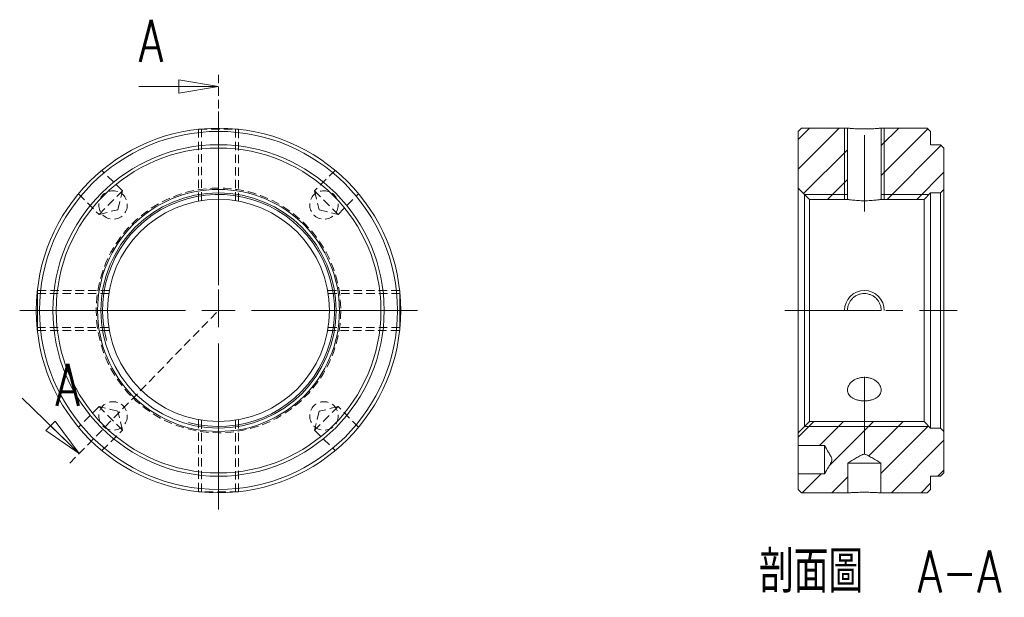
# Model space of a CAD drawing. Header units: millimetres. Extents: x 60 to 212, y 23 to 192.
# Tile 1 of 2: x 60 to 208, y 23 to 110. Entities that reach past the tile are written whole.
import ezdxf

# ---------------------------------------------------------------- set-up
doc = ezdxf.new("R2010")
doc.units = ezdxf.units.MM
doc.linetypes.add('CENTERX2', pattern=[20.32, 12.7, -2.54, 2.54, -2.54])
doc.linetypes.add('HIDDEN', pattern=[1.905, 1.27, -0.635])
doc.layers.get('0').update_dxf_attribs({"lineweight": 18})
doc.layers.add('FORMAT', color=7, linetype='Continuous', lineweight=18)
doc.styles.add('SLDTEXTSTYLE0', font='txt.shx', dxfattribs={"width": 0.75})
doc.styles.add('SLDTEXTSTYLE1', font='txt.shx', dxfattribs={"width": 0.75, "bigfont": 'bigfont.shx'})

# ---------------------------------------------------------------- blocks, each defined once
blk = doc.blocks.new('SW_CENTERMARKSYMBOL_0')
at = {"layer": 'FORMAT', "color": 0}
for p, q in [((0, 5), (0, 30)), ((0, 0), (0, 2.5)), ((-5, 0), (-30, 0)), ((0, 0), (-2.5, 0)), ((0, 0), (0, -2.5)), ((0, 0), (2.5, 0)), ((5, 0), (30, 0)), ((0, -5), (0, -30))]:
    blk.add_line(p, q, dxfattribs=at)
blk = doc.blocks.new('_CLOSED')
at = {"color": 0, "linetype": 'ByBlock', "lineweight": -2}
for p, q in [((-1, 0.166667), (0, 0)), ((-1, 0.166667), (-1, -0.166667)), ((0, 0), (-1, -0.166667)), ((0, 0), (-1, 0))]:
    blk.add_line(p, q, dxfattribs=at)
blk = doc.blocks.new('SW_NOTE_0')
at = {"layer": 'FORMAT', "color": 0, "char_height": 6.35, "attachment_point": 2}
for s, insert, width, style in [('剖面圖', (12.5, 8.19), 35.2954, 'SLDTEXTSTYLE1'), ('A-A', (34.92, 8.19), 25.4, 'SLDTEXTSTYLE0')]:
    blk.add_mtext(s, dxfattribs=dict(at, insert=insert, width=width, style=style))

msp = doc.modelspace()

# ---------------------------------------------------------------- hatches: boundary and pattern name
at = {"linetype": 'Continuous', "lineweight": 0}
h = msp.add_hatch(dxfattribs=at)
h.set_pattern_fill('ANSI31', style=0, pattern_type=0)
h.paths.add_polyline_path([(184.47, 93.43), (177.52, 93.43), (177.02, 92.93), (177.02, 84.38), (178.72, 82.68), (184.47, 82.68)], flags=0)
h = msp.add_hatch(dxfattribs=at)
h.set_pattern_fill('ANSI31', style=0, pattern_type=0)
h.paths.add_polyline_path([(198.52, 90.93), (197.02, 90.93), (197.02, 92.93), (196.52, 93.43), (189.57, 93.43), (189.57, 82.68), (196.02, 82.68), (197.02, 83.68), (198.52, 83.68), (199.02, 84.18), (199.02, 90.43)], flags=0)
h = msp.add_hatch(dxfattribs=at)
h.set_pattern_fill('ANSI31', style=0, pattern_type=0)
edge = h.paths.add_edge_path(flags=0)
edge.add_line((184.53, 42.92), (184.54, 40.67))
edge.add_line((184.54, 40.67), (184.54, 38.43))
edge.add_line((184.54, 38.43), (184.53, 42.92))
edge.add_spline(control_points=[(184.53, 42.92), (184.73, 43.04), (184.93, 43.16), (185.12, 43.27), (185.61, 43.56), (186.08, 43.86), (186.59, 44.12), (186.7, 44.17), (186.81, 44.23), (186.93, 44.25), (186.98, 44.26), (187.04, 44.26), (187.1, 44.25), (187.17, 44.24), (187.25, 44.21), (187.31, 44.18), (187.43, 44.13), (187.55, 44.07), (187.66, 44), (187.88, 43.88), (188.09, 43.76), (188.3, 43.63), (188.7, 43.4), (189.1, 43.16), (189.5, 42.92)], knot_values=[0, 0, 0, 0, 0.686521, 0.686521, 0.686521, 2.3843, 2.3843, 2.3843, 2.752581, 2.752581, 2.752581, 2.926992, 2.926992, 2.926992, 3.150722, 3.150722, 3.150722, 3.54374, 3.54374, 3.54374, 4.279299, 4.279299, 4.279299, 5.663798, 5.663798, 5.663798, 5.663798], weights=[1, 1, 1, 1, 1, 1, 1, 1, 1, 1, 1, 1, 1, 1, 1, 1, 1, 1, 1, 1, 1, 1, 1, 1, 1], degree=3, periodic=0)
edge.add_line((189.49, 38.43), (189.5, 40.67))
edge.add_line((189.5, 40.67), (189.5, 42.92))
edge.add_line((189.49, 38.43), (196.52, 38.43))
edge.add_line((196.52, 38.43), (197.02, 38.93))
edge.add_line((197.02, 38.93), (197.02, 40.93))
edge.add_line((197.02, 40.93), (198.52, 40.93))
edge.add_line((198.52, 40.93), (199.02, 41.43))
edge.add_line((199.02, 41.43), (199.02, 47.68))
edge.add_line((199.02, 47.68), (198.52, 48.18))
edge.add_line((198.52, 48.18), (197.02, 48.18))
edge.add_line((197.02, 48.18), (196.02, 49.18))
edge.add_line((196.02, 49.18), (178.72, 49.18))
edge.add_line((178.72, 49.18), (177.02, 47.48))
edge.add_line((177.02, 47.48), (177.02, 45.56))
edge.add_line((177.02, 45.56), (181.02, 45.56))
edge.add_spline(control_points=[(181.02, 45.56), (181.27, 45.12), (181.53, 44.69), (181.78, 44.25), (181.9, 44.04), (182.03, 43.84), (182.1, 43.61), (182.13, 43.54), (182.14, 43.47), (182.14, 43.4), (182.13, 43.34), (182.11, 43.27), (182.09, 43.21), (182.05, 43.1), (182, 42.99), (181.94, 42.89), (181.84, 42.71), (181.74, 42.52), (181.63, 42.34), (181.43, 41.99), (181.22, 41.64), (181.02, 41.3)], knot_values=[0, 0, 0, 0, 1.51795, 1.51795, 1.51795, 2.244883, 2.244883, 2.244883, 2.451884, 2.451884, 2.451884, 2.655641, 2.655641, 2.655641, 3.000918, 3.000918, 3.000918, 3.631907, 3.631907, 3.631907, 4.838633, 4.838633, 4.838633, 4.838633], weights=[1, 1, 1, 1, 1, 1, 1, 1, 1, 1, 1, 1, 1, 1, 1, 1, 1, 1, 1, 1, 1, 1], degree=3, periodic=0)
edge.add_line((181.02, 41.3), (177.02, 41.3))
edge.add_line((177.02, 41.3), (177.02, 38.93))
edge.add_line((177.02, 38.93), (177.52, 38.43))
edge.add_line((177.52, 38.43), (184.54, 38.43))

# ---------------------------------------------------------------- linework, layer by layer
at = {"color": 7, "linetype": 'HIDDEN', "lineweight": 0}
for p, q in [((89.57, 65.93), (89.57, 101.69)), ((86.57, 93.26), (86.57, 82.41)), ((86.57, 93.26), (86.57, 82.41)), ((86.57, 93.26), (92.57, 93.26)), ((87.02, 93.31), (87.02, 82.48)), ((92.12, 82.48), (92.12, 93.31)), ((92.57, 82.41), (92.57, 93.26)), ((92.57, 82.41), (92.57, 93.26)), ((75.08, 83.96), (71.97, 87.06)), ((107.17, 87.06), (104.07, 83.96)), ((68.44, 83.52), (71.54, 80.42)), ((71.54, 80.42), (75.08, 83.96)), ((74.37, 81.13), (75.08, 83.96)), ((104.07, 83.96), (107.6, 80.42)), ((104.07, 83.96), (104.77, 81.13)), ((107.6, 80.42), (110.7, 83.52)), ((71.54, 80.42), (74.37, 81.13)), ((104.77, 81.13), (107.6, 80.42)), ((73.02, 68.48), (62.19, 68.48)), ((73.09, 68.93), (62.24, 68.93)), ((73.09, 68.93), (62.24, 68.93)), ((116.91, 68.93), (106.05, 68.93)), ((116.91, 68.93), (106.05, 68.93)), ((116.95, 68.48), (106.13, 68.48)), ((67.13, 42.9), (89.57, 65.93)), ((72.82, 65.9), (72.82, 65.98)), ((62.19, 63.38), (73.02, 63.38)), ((62.24, 62.93), (73.09, 62.93)), ((62.24, 62.93), (73.09, 62.93)), ((106.05, 62.93), (116.91, 62.93)), ((106.05, 62.93), (116.91, 62.93)), ((106.13, 63.38), (116.95, 63.38)), ((71.54, 51.43), (68.44, 48.33)), ((75.08, 47.89), (71.54, 51.43)), ((74.37, 50.72), (71.54, 51.43)), ((75.08, 47.89), (74.37, 50.72)), ((107.6, 51.43), (104.07, 47.89)), ((104.77, 50.72), (104.07, 47.89)), ((107.6, 51.43), (104.77, 50.72)), ((110.7, 48.33), (107.6, 51.43)), ((86.57, 49.45), (86.57, 38.59)), ((86.57, 49.45), (86.57, 38.59)), ((87.02, 49.37), (87.02, 38.54)), ((92.12, 38.54), (92.12, 49.37)), ((92.57, 38.59), (92.57, 49.44)), ((92.57, 38.59), (92.57, 49.44)), ((71.97, 44.79), (75.08, 47.89)), ((104.07, 47.89), (107.17, 44.79)), ((92.57, 38.59), (86.57, 38.59))]:
    msp.add_line(p, q, dxfattribs=at)
at = {"color": 7, "linetype": 'Continuous', "lineweight": 0}
for p, q in [((77.57, 99.69), (89.57, 99.69)), ((184.02, 93.43), (184.02, 82.68)), ((184.02, 93.43), (184.02, 82.68)), ((190.02, 82.68), (190.02, 93.43)), ((190.02, 82.68), (190.02, 93.43)), ((184.47, 83.43), (177.97, 83.43)), ((196.77, 83.43), (189.57, 83.43)), ((59.93, 52.71), (68.53, 44.34)), ((177.97, 48.43), (196.77, 48.43))]:
    msp.add_line(p, q, dxfattribs=at)
at = {"color": 7, "linetype": 'Continuous', "lineweight": 15}
for p, q in [((177.52, 93.43), (177.02, 92.93)), ((177.02, 84.38), (177.02, 92.93)), ((177.52, 93.43), (184.47, 93.43)), ((184.47, 93.43), (184.47, 82.68)), ((189.57, 82.68), (189.57, 93.43)), ((189.57, 93.43), (196.52, 93.43)), ((197.02, 92.93), (196.52, 93.43)), ((197.02, 92.93), (197.02, 90.93)), ((197.02, 90.93), (198.52, 90.93)), ((199.02, 90.43), (198.52, 90.93)), ((199.02, 90.43), (199.02, 84.18)), ((177.02, 84.38), (178.72, 82.68)), ((177.02, 47.48), (177.02, 84.38)), ((196.02, 82.68), (197.02, 83.68)), ((198.52, 83.68), (197.02, 83.68)), ((197.02, 48.18), (197.02, 83.68)), ((198.52, 83.68), (199.02, 84.18)), ((198.52, 48.18), (198.52, 83.68)), ((199.02, 84.18), (199.02, 47.68)), ((178.72, 82.68), (178.72, 49.18)), ((184.47, 82.68), (178.72, 82.68)), ((196.02, 82.68), (189.57, 82.68)), ((196.02, 49.18), (196.02, 82.68)), ((189.57, 65.93), (184.47, 65.93)), ((178.72, 49.18), (177.02, 47.48)), ((178.72, 49.18), (196.02, 49.18)), ((197.02, 48.18), (196.02, 49.18)), ((197.02, 48.18), (198.52, 48.18)), ((199.02, 47.68), (198.52, 48.18)), ((199.02, 47.68), (199.02, 41.43)), ((177.02, 45.56), (177.02, 47.48)), ((181.02, 45.56), (177.02, 45.56)), ((177.02, 45.56), (177.02, 41.3)), ((181.02, 45.56), (181.02, 41.3)), ((177.02, 38.93), (177.02, 41.3)), ((177.02, 41.3), (181.02, 41.3)), ((198.52, 40.93), (197.02, 40.93)), ((197.02, 40.93), (197.02, 38.93)), ((198.52, 40.93), (199.02, 41.43)), ((177.02, 38.93), (177.52, 38.43)), ((196.52, 38.43), (197.02, 38.93)), ((184.54, 38.43), (177.52, 38.43)), ((196.52, 38.43), (189.49, 38.43))]:
    msp.add_line(p, q, dxfattribs=at)
at = {"color": 7, "linetype": 'Continuous', "lineweight": 0}
for points in [[(177.97, 83.43), (177.97, 83.39), (177.97, 83.29), (177.97, 83.12), (177.97, 82.88), (177.97, 82.57), (177.97, 82.2), (177.97, 81.76), (177.97, 81.26), (177.97, 80.7), (177.97, 80.08), (177.97, 79.41), (177.97, 78.68), (177.97, 77.91), (177.97, 77.08), (177.97, 76.21), (177.97, 75.3), (177.97, 74.36), (177.97, 73.38), (177.97, 72.37), (177.97, 71.33), (177.97, 70.28), (177.97, 69.2), (177.97, 68.12), (177.97, 67.02), (177.97, 65.93)], [(177.97, 65.93), (177.97, 64.83), (177.97, 63.73), (177.97, 62.65), (177.97, 61.57), (177.97, 60.52), (177.97, 59.48), (177.97, 58.47), (177.97, 57.49), (177.97, 56.55), (177.97, 55.64), (177.97, 54.77), (177.97, 53.95), (177.97, 53.17), (177.97, 52.44), (177.97, 51.77), (177.97, 51.15), (177.97, 50.59), (177.97, 50.09), (177.97, 49.65), (177.97, 49.28), (177.97, 48.98), (177.97, 48.74), (177.97, 48.56), (177.97, 48.46), (177.97, 48.43)]]:
    msp.add_lwpolyline(points, dxfattribs=at)
at = {"color": 7, "linetype": 'HIDDEN', "lineweight": 0}
for points in [[(62.24, 62.93), (62.24, 62.97), (62.24, 63.09), (62.24, 63.29), (62.24, 63.56), (62.24, 63.89), (62.24, 64.28), (62.24, 64.72), (62.24, 65.19), (62.24, 65.68), (62.24, 66.17), (62.24, 66.66), (62.24, 67.13), (62.24, 67.57), (62.24, 67.96), (62.24, 68.29), (62.24, 68.56), (62.24, 68.76), (62.24, 68.88), (62.24, 68.93)], [(116.91, 68.93), (116.91, 68.88), (116.91, 68.76), (116.91, 68.56), (116.91, 68.29), (116.91, 67.96), (116.91, 67.57), (116.91, 67.13), (116.91, 66.66), (116.91, 66.17), (116.91, 65.68), (116.91, 65.19), (116.91, 64.72), (116.91, 64.28), (116.91, 63.89), (116.91, 63.56), (116.91, 63.29), (116.91, 63.09), (116.91, 62.97), (116.91, 62.93)]]:
    msp.add_lwpolyline(points, dxfattribs=at)
at = {"color": 7, "linetype": 'Continuous', "lineweight": 15}
for radius in [27.5, 27, 25, 24.5, 18.25, 17.75, 16.75]:
    msp.add_circle((89.57, 65.93), radius, dxfattribs=at)
at = {"color": 7, "linetype": 'HIDDEN', "lineweight": 0}
for centre, radius in [((89.57, 65.93), 18.45), ((73.66, 81.84), 2.15), ((105.48, 81.84), 2.15), ((73.66, 50.02), 2.15), ((105.48, 50.02), 2.15)]:
    msp.add_circle(centre, radius, dxfattribs=at)
at = {"color": 7, "linetype": 'Continuous', "lineweight": 0}
for centre, radius, start, end in [((89.57, 65.93), 17.5, 255, 195), ((187.02, 65.93), 3, 0.0045, 179.9955)]:
    msp.add_arc(centre, radius, start, end, dxfattribs=at)
at = {"color": 7, "linetype": 'Continuous', "lineweight": 15}
msp.add_arc((187.02, 133.66), 90.77, 268.4328, 271.5672, dxfattribs=at)
for start_param, end_param in [(4.830375, 4.853589), (1.429596, 1.452811)]:
    msp.add_ellipse((187.02, 65.93), major_axis=(0, -195.41), ratio=0.012794, start_param=start_param, end_param=end_param, dxfattribs=at)
for points, knots in [([(184.47, 93.43), (184.47, 93.43), (184.48, 93.42), (184.55, 93.42), (184.6, 93.41), (184.73, 93.4), (184.8, 93.4), (184.99, 93.38), (185.1, 93.37), (185.33, 93.36), (185.46, 93.35), (185.74, 93.34), (185.89, 93.33), (186.19, 93.32), (186.35, 93.31), (186.68, 93.31), (186.85, 93.31), (187.18, 93.31), (187.35, 93.31), (187.68, 93.31), (187.84, 93.32), (188.15, 93.33), (188.3, 93.34), (188.57, 93.35), (188.7, 93.36), (188.94, 93.37), (189.04, 93.38), (189.23, 93.4), (189.31, 93.4), (189.44, 93.41), (189.48, 93.42), (189.55, 93.42), (189.57, 93.43), (189.57, 93.43)], [0, 0, 0, 0, 0.319207, 0.319207, 0.638414, 0.638414, 0.957621, 0.957621, 1.276828, 1.276828, 1.596035, 1.596035, 1.915242, 1.915242, 2.234449, 2.234449, 2.553656, 2.553656, 2.872863, 2.872863, 3.19207, 3.19207, 3.511277, 3.511277, 3.830484, 3.830484, 4.149691, 4.149691, 4.468898, 4.468898, 4.788106, 4.788106, 5.107313, 5.107313, 5.107313, 5.107313]), ([(184.47, 82.68), (184.47, 82.68), (184.48, 82.67), (184.55, 82.66), (184.6, 82.66), (184.73, 82.64), (184.8, 82.63), (184.99, 82.6), (185.1, 82.59), (185.33, 82.57), (185.46, 82.55), (185.74, 82.53), (185.89, 82.52), (186.19, 82.5), (186.35, 82.49), (186.68, 82.48), (186.85, 82.48), (187.18, 82.48), (187.35, 82.48), (187.68, 82.49), (187.84, 82.5), (188.15, 82.52), (188.3, 82.53), (188.57, 82.55), (188.7, 82.57), (188.94, 82.59), (189.04, 82.6), (189.23, 82.63), (189.31, 82.64), (189.44, 82.66), (189.48, 82.66), (189.55, 82.67), (189.57, 82.68), (189.57, 82.68)], [0, 0, 0, 0, 0.319987, 0.319987, 0.639973, 0.639973, 0.95996, 0.95996, 1.279946, 1.279946, 1.599933, 1.599933, 1.919919, 1.919919, 2.239906, 2.239906, 2.559892, 2.559892, 2.879879, 2.879879, 3.199865, 3.199865, 3.519852, 3.519852, 3.839838, 3.839838, 4.159825, 4.159825, 4.479811, 4.479811, 4.799798, 4.799798, 5.119784, 5.119784, 5.119784, 5.119784]), ([(189.57, 65.93), (189.57, 66.09), (189.55, 66.26), (189.49, 66.59), (189.44, 66.75), (189.31, 67.06), (189.23, 67.2), (189.04, 67.48), (188.94, 67.61), (188.7, 67.85), (188.57, 67.95), (188.3, 68.14), (188.15, 68.22), (187.84, 68.34), (187.68, 68.39), (187.35, 68.46), (187.18, 68.48), (186.85, 68.48), (186.68, 68.46), (186.35, 68.39), (186.2, 68.35), (185.89, 68.22), (185.74, 68.14), (185.46, 67.95), (185.33, 67.85), (185.09, 67.61), (184.99, 67.48), (184.81, 67.21), (184.73, 67.06), (184.6, 66.75), (184.55, 66.59), (184.48, 66.26), (184.47, 66.09), (184.47, 65.93)], [0, 0, 0, 0, 0.500489, 0.500489, 1.000978, 1.000978, 1.501467, 1.501467, 2.001957, 2.001957, 2.502446, 2.502446, 3.002935, 3.002935, 3.503424, 3.503424, 4.003913, 4.003913, 4.504402, 4.504402, 5.004891, 5.004891, 5.505381, 5.505381, 6.00587, 6.00587, 6.506359, 6.506359, 7.006848, 7.006848, 7.507337, 7.507337, 8.007826, 8.007826, 8.007826, 8.007826]), ([(184.47, 53.93), (184.47, 53.81), (184.48, 53.7), (184.55, 53.48), (184.6, 53.37), (184.73, 53.17), (184.8, 53.07), (184.99, 52.9), (185.1, 52.81), (185.33, 52.67), (185.46, 52.6), (185.74, 52.49), (185.89, 52.44), (186.19, 52.37), (186.35, 52.34), (186.68, 52.3), (186.85, 52.29), (187.18, 52.29), (187.35, 52.3), (187.68, 52.34), (187.84, 52.37), (188.15, 52.44), (188.3, 52.49), (188.57, 52.6), (188.7, 52.67), (188.94, 52.82), (189.04, 52.9), (189.23, 53.07), (189.31, 53.17), (189.44, 53.37), (189.48, 53.48), (189.55, 53.7), (189.57, 53.81), (189.57, 54.05), (189.55, 54.16), (189.49, 54.4), (189.44, 54.52), (189.31, 54.75), (189.23, 54.86), (189.04, 55.07), (188.94, 55.17), (188.7, 55.35), (188.57, 55.43), (188.3, 55.58), (188.15, 55.64), (187.84, 55.74), (187.68, 55.78), (187.35, 55.84), (187.19, 55.85), (186.85, 55.85), (186.68, 55.84), (186.36, 55.79), (186.2, 55.75), (185.89, 55.64), (185.74, 55.58), (185.46, 55.44), (185.33, 55.35), (184.98, 55.08), (184.79, 54.86), (184.6, 54.52), (184.55, 54.4), (184.48, 54.17), (184.47, 54.05), (184.47, 53.93)], [0, 0, 0, 0, 0.428518, 0.428518, 0.857036, 0.857036, 1.285555, 1.285555, 1.714073, 1.714073, 2.142591, 2.142591, 2.571109, 2.571109, 2.999627, 2.999627, 3.428145, 3.428145, 3.856664, 3.856664, 4.285182, 4.285182, 4.7137, 4.7137, 5.142218, 5.142218, 5.570736, 5.570736, 5.999254, 5.999254, 6.427773, 6.427773, 6.856291, 6.856291, 7.284809, 7.284809, 7.713327, 7.713327, 8.141845, 8.141845, 8.570363, 8.570363, 8.998882, 8.998882, 9.4274, 9.4274, 9.855918, 9.855918, 10.284436, 10.284436, 10.712954, 10.712954, 11.141472, 11.141472, 11.569991, 11.569991, 11.998509, 11.998509, 12.855545, 12.855545, 13.284063, 13.284063, 13.712581, 13.712581, 13.712581, 13.712581]), ([(181.02, 41.3), (181.22, 41.64), (181.43, 41.99), (181.74, 42.52), (181.84, 42.69), (181.98, 42.96), (182.03, 43.05), (182.11, 43.24), (182.14, 43.34), (182.13, 43.54), (182.1, 43.63), (182.02, 43.82), (181.97, 43.91), (181.83, 44.17), (181.73, 44.35), (181.43, 44.87), (181.22, 45.21), (181.02, 45.56)], [0, 0, 0, 0, 1.209252, 1.209252, 1.813879, 1.813879, 2.116192, 2.116192, 2.418505, 2.418505, 2.720818, 2.720818, 3.023131, 3.023131, 3.627757, 3.627757, 4.83701, 4.83701, 4.83701, 4.83701]), ([(189.5, 42.92), (189.09, 43.17), (188.69, 43.41), (188.07, 43.77), (187.87, 43.89), (187.56, 44.06), (187.45, 44.12), (187.29, 44.19), (187.24, 44.21), (187.12, 44.25), (187.07, 44.26), (186.95, 44.26), (186.89, 44.24), (186.78, 44.21), (186.72, 44.18), (186.56, 44.11), (186.46, 44.05), (186.15, 43.88), (185.95, 43.76), (185.34, 43.41), (184.94, 43.16), (184.53, 42.92)], [0, 0, 0, 0, 1.415749, 1.415749, 2.123623, 2.123623, 2.47756, 2.47756, 2.654529, 2.654529, 2.831497, 2.831497, 3.008466, 3.008466, 3.185434, 3.185434, 3.539371, 3.539371, 4.247246, 4.247246, 5.662994, 5.662994, 5.662994, 5.662994]), ([(189.49, 38.43), (189.45, 38.43), (189.35, 38.43), (189.07, 38.45), (188.88, 38.46), (188.43, 38.48), (188.17, 38.49), (187.62, 38.51), (187.32, 38.51), (186.72, 38.51), (186.42, 38.51), (186, 38.49), (185.87, 38.49), (185.61, 38.48), (185.49, 38.47), (185.26, 38.46), (185.16, 38.46), (184.98, 38.45), (184.89, 38.44), (184.75, 38.43), (184.69, 38.43), (184.6, 38.43), (184.56, 38.43), (184.54, 38.43)], [0, 0, 0, 0, 0.619229, 0.619229, 1.238458, 1.238458, 1.857688, 1.857688, 2.476917, 2.476917, 3.096146, 3.096146, 3.405761, 3.405761, 3.715375, 3.715375, 4.02499, 4.02499, 4.334605, 4.334605, 4.644219, 4.644219, 4.953834, 4.953834, 4.953834, 4.953834])]:
    msp.add_open_spline(points, degree=3, knots=knots, dxfattribs=at)
at = {"layer": 'FORMAT', "color": 7, "linetype": 'CENTERX2', "lineweight": 0}
for p, q in [((187.02, 92.38), (187.02, 80.88)), ((175.02, 65.93), (201.02, 65.93)), ((187.02, 55.93), (187.02, 44.23))]:
    msp.add_line(p, q, dxfattribs=at)

# ---------------------------------------------------------------- block references
at = {"color": 7, "linetype": 'Continuous', "lineweight": 0, "xscale": 6, "yscale": 6}
msp.add_blockref('_CLOSED', (89.57, 99.69), dxfattribs=at)
at = {"color": 7, "linetype": 'Continuous', "lineweight": 0, "xscale": 6, "yscale": 6, "rotation": 315.7330478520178}
msp.add_blockref('_CLOSED', (68.53, 44.34), dxfattribs=at)
at = {"layer": 'FORMAT', "color": 7}
msp.add_blockref('SW_CENTERMARKSYMBOL_0', (89.57, 65.93), dxfattribs=at)
at = {"layer": 'FORMAT'}
msp.add_blockref('SW_NOTE_0', (166.48, 21.54), dxfattribs=at)

# ---------------------------------------------------------------- texts
at = {"color": 7, "linetype": 'Continuous', "char_height": 6.35, "width": 6.35, "attachment_point": 1, "style": 'SLDTEXTSTYLE0'}
for insert in [(77.57, 109.78), (64.98, 57.89)]:
    msp.add_mtext('A', dxfattribs=dict(at, insert=insert))

doc.saveas('drawing.dxf')
